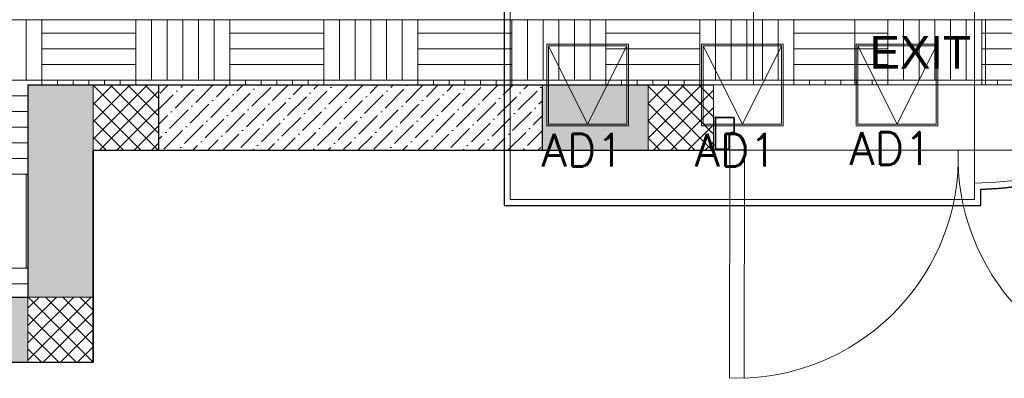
# Model space of a CAD drawing. Header units: millimetres. Extents: x -1435 to 74790, y -2508 to 13830.
# Tile 5 of 95: x 3965 to 6981, y -49 to 1050. Entities that reach past the tile are written whole.
import ezdxf
from ezdxf.enums import TextEntityAlignment as Align

# ---------------------------------------------------------------- set-up
doc = ezdxf.new("R2010")
doc.units = ezdxf.units.MM
doc.linetypes.add('( Hidden )', pattern=[0.375, 0.25, -0.125])
doc.linetypes.add('DASHED', pattern=[0.75, 0.5, -0.25])
for name, color, linetype, lineweight, true_color in [('A-200MM', 7, 'Continuous', 5, 0x00b8b8), ('A-CEILING-01', 7, 'Continuous', 5, 0xd56ca8), ('A-CEILING-03', 7, 'Continuous', 5, 0xfecc66), ('ACMV-DA-AD', 30, 'Continuous', 13, 0xff7f00), ('ACMV-RA-DUCT', 1, 'Continuous', 20, 0xff0000), ('M-MEP-ELLG-LIGHT', 5, 'Continuous', 15, 0x0000ff)]:
    doc.layers.add(name, color=color, linetype=linetype, lineweight=lineweight, true_color=true_color)
for name, color, linetype, lineweight in [('A-DOOR', 1, 'Continuous', 0), ('A-LIGHT', 1, 'Continuous', 5), ('A-LINTEL', 252, '( Hidden )', 0), ('A-Wall & Column', 2, 'Continuous', 0), ('ND_26_HATCH', 8, 'Continuous', 13), ('S-BEAM', 12, 'Continuous', 9)]:
    doc.layers.add(name, color=color, linetype=linetype, lineweight=lineweight)
for name, color, linetype, true_color in [('ACMV-DUCT-THERMAL-EXT-INS', 9, 'DASHED', 0x808080), ('DUCT ACCESS DOOR', 1, 'Continuous', 0xff0000), ('RCP LAYOUT', 9, 'Continuous', 0x808080)]:
    doc.layers.add(name, color=color, linetype=linetype, true_color=true_color)
doc.layers.add('ACMV-MEPF_General Text', color=7, linetype='Continuous')
doc.styles.get("Standard").update_dxf_attribs({"font": 'arial.ttf'})
pattern_1 = [(45, (451552.75, 162145.904), (-26.5165043, 26.5165043), []), (135, (451552.75, 162145.904), (-26.5165043, -26.5165043), [])]

# ---------------------------------------------------------------- blocks, each defined once
blk = doc.blocks.new('NON FIRE RATED - DOUBLE FLUSHED DOOR_WITHOUT VISION PANEL - D10_WOODEN DOOR - NON FIRE RATED DOUBLE LEAF SINGLE SWING-42609824-Store 04 at Node L5 Level')
at = {"layer": 'A-DOOR', "color": 8, "true_color": 0x808080}
for p, q in [((-700, 100), (-700, 799.6)), ((-655, 799.6), (-700, 799.6)), ((-655, 799.6), (-655, 100)), ((655, 799.6), (655, 100)), ((655, 799.6), (700, 799.6)), ((700, 100), (700, 799.6)), ((-750, 100), (-750, 85)), ((-700, 100), (-655, 100)), ((655, 100), (700, 100)), ((750, 100), (750, 85)), ((-745, 85), (-750, 85)), ((745, 85), (750, 85)), ((-745, 14.7), (-750, 14.7)), ((-750, -0.3), (-750, 14.7)), ((745, 14.7), (750, 14.7)), ((750, -0.3), (750, 14.7))]:
    blk.add_line(p, q, dxfattribs=at)
at = {"layer": 'A-DOOR', "color": 8, "lineweight": 15, "true_color": 0x808080}
for p, q in [((-745, 96), (-745, 3.8)), ((-745, 96), (-745, 85)), ((-742.5, 3.8), (-742.5, 96)), ((-704, 100), (-741, 100)), ((-741, 97.5), (-704, 97.5)), ((-702.5, 96), (-702.5, 53)), ((-700, 53), (-700, 96)), ((700, 53), (700, 96)), ((702.5, 96), (702.5, 53)), ((704, 100), (741, 100)), ((741, 97.5), (704, 97.5)), ((742.5, 3.8), (742.5, 96)), ((745, 96), (745, 3.8)), ((745, 96), (745, 85)), ((-745, 85), (-742.5, 85)), ((745, 85), (742.5, 85)), ((-689, 49), (-696, 49)), ((-696, 46.5), (-689, 46.5)), ((-687.5, 45), (-687.5, 3.8)), ((-685, 3.8), (-685, 45)), ((685, 3.8), (685, 45)), ((687.5, 45), (687.5, 3.8)), ((689, 49), (696, 49)), ((696, 46.5), (689, 46.5)), ((-741, 2.2), (-689, 2.2)), ((741, 2.2), (689, 2.2)), ((-689, -0.3), (-741, -0.3)), ((689, -0.3), (741, -0.3))]:
    blk.add_line(p, q, dxfattribs=at)
at = {"layer": 'A-DOOR', "color": 8, "true_color": 0x808080}
for centre, radius, start, end in [((-677.5, 122.1), 677.9, 358.1284, 88.0979), ((677.5, 122.1), 677.9, 91.9021, 181.8716), ((-745.5, 115.3), 15.9, 253.5979, 286.4022), ((745.5, 115.3), 15.9, 253.5978, 286.4021), ((-745.5, -15.5), 15.9, 73.598, 106.402), ((745.5, -15.5), 15.9, 73.598, 106.402)]:
    blk.add_arc(centre, radius, start, end, dxfattribs=at)
at = {"layer": 'A-DOOR', "color": 8, "lineweight": 15, "true_color": 0x808080}
for centre, radius, start, end in [((-741, 96), 4, 90.0409, 180), ((-741, 96), 4, 90.0409, 180), ((-741, 96), 1.5, 90, 180), ((-704, 96), 4, 360, 90), ((-704, 96), 1.5, 360, 90), ((704, 96), 4, 90, 180), ((704, 96), 1.5, 90, 180), ((741, 96), 4, 0, 89.9591), ((741, 96), 4, 0, 89.9591), ((741, 96), 1.5, 0, 90), ((-696, 53), 6.5, 180, 270), ((-696, 53), 4, 180, 270), ((-689, 45), 4, 0, 90), ((-689, 45), 1.5, 360, 90), ((689, 45), 4, 90, 180), ((689, 45), 1.5, 90, 180), ((696, 53), 4, 270, 0), ((696, 53), 6.5, 270, 360), ((-741, 3.8), 4, 180, 270), ((-741, 3.8), 1.5, 180, 270), ((-689, 3.8), 1.5, 270, 360), ((-689, 3.8), 4, 270, 360), ((689, 3.8), 4, 180, 270), ((689, 3.8), 1.5, 180, 270), ((741, 3.8), 1.5, 270, 0), ((741, 3.8), 4, 270, 0)]:
    blk.add_arc(centre, radius, start, end, dxfattribs=at)
blk = doc.blocks.new('A$C81f607aa')
at = {"layer": 'A-200MM', "true_color": 0x808080, "transparency": 33554687}
h = blk.add_hatch(dxfattribs=at)
h.set_pattern_fill('ANSI36', color=8, scale=260)
h.set_pattern_definition([(45, (451552.75, 162145.904), (17.2357278, 63.1976686), [81.25, -16.25, 0, -16.25])])
h.paths.add_polyline_path([(-9633.4, 850), (-10672.1, 850), (-10810, 850), (-10810, 650), (-9633.4, 650)])
at = {"layer": 'ND_26_HATCH', "lineweight": -3, "true_color": 0x808080, "transparency": 33554687}
h = blk.add_hatch(color=8, dxfattribs=at)
h.dxf.hatch_style = 1
h.paths.add_polyline_path([(-15000, 13280), (-15200, 13280), (-15200, 0), (-11010, 0), (-11010, 650), (-10810, 650), (-10810, 850), (-11210, 850), (-11210, 200), (-15000, 200), (-15000, 8735.8), (-15000, 8835.8), (-15000, 9585.8), (-15000, 9685.8), (-15000, 10435.8), (-15000, 10535.8), (-15000, 11285.8), (-15000, 11385.8), (-15000, 12135.8), (-15000, 12235.8)])
h.paths.add_polyline_path([(-15200, 11087.2), (-15000, 11087.2), (-15000, 11287.2), (-15200, 11287.2)], flags=17)
h.paths.add_polyline_path([(-15200, 8211.4), (-15000, 8211.4), (-15000, 8411.4), (-15200, 8411.4)], flags=17)
h.paths.add_polyline_path([(-15200, 5830), (-15000, 5830), (-15000, 6030), (-15200, 6030)], flags=17)
h.paths.add_polyline_path([(-15200, 3420), (-15000, 3420), (-15000, 3620), (-15200, 3620)], flags=17)
h.paths.add_polyline_path([(-15200, 0), (-15000, 0), (-15000, 200), (-15200, 200)], flags=17)
h.paths.add_polyline_path([(-13205, 0.3), (-13005, 0.3), (-13005, 200.3), (-13205, 200.3)], flags=16)
h.paths.add_polyline_path([(-11210, 0), (-11010, 0), (-11010, 200), (-11210, 200)], flags=17)
h.paths.add_polyline_path([(-11010, 650), (-10810, 650), (-10810, 850), (-11010, 850)], flags=17)
at = {"layer": 'ND_26_HATCH', "lineweight": -3, "true_color": 0x808080}
h = blk.add_hatch(dxfattribs=at)
h.set_pattern_fill('ANSI37', color=8, scale=300)
h.set_pattern_definition(pattern_1)
h.paths.add_polyline_path([(-10810, 850), (-10833, 850), (-10833, 848), (-11010, 848), (-11010, 650), (-10810, 650), (-10810, 723.5)])
at = {"layer": 'ND_26_HATCH', "lineweight": -3, "true_color": 0x808080, "transparency": 33554687}
h = blk.add_hatch(color=8, dxfattribs=at)
h.dxf.hatch_style = 1
h.paths.add_polyline_path([(-9310, 850), (-9633.4, 850), (-9633.4, 650), (-9633.4, 650), (-9310, 650)])
at = {"layer": 'ND_26_HATCH', "lineweight": -3, "true_color": 0x808080}
h = blk.add_hatch(dxfattribs=at)
h.set_pattern_fill('ANSI37', color=8, scale=300)
h.set_pattern_definition(pattern_1)
h.paths.add_polyline_path([(-9110, 800), (-9110, 850), (-9310, 850), (-9310, 650), (-9110.1, 650)])
h = blk.add_hatch(dxfattribs=at)
h.set_pattern_fill('ANSI37', color=8, scale=300)
h.set_pattern_definition(pattern_1)
h.paths.add_polyline_path([(-11010, 200), (-11210, 200), (-11210, 0), (-11010, 0)])
at = {"layer": 'A-LINTEL', "color": 8, "lineweight": 0, "ltscale": 8, "true_color": 0x808080}
for points in [[(-9110, 850), (-7610, 850)], [(-9110, 650), (-7610, 650)]]:
    blk.add_lwpolyline(points, dxfattribs=at)
at = {"layer": 'A-Wall & Column', "color": 8, "lineweight": -3, "true_color": 0x808080}
for p, q in [((-11210, 850), (-11210, 200)), ((-11210, 850), (-10810, 850)), ((-10810, 850), (-10810, 650)), ((-9633.4, 850), (-9110, 850)), ((-11010, 650), (-11010, 0)), ((-11010, 650), (-10810, 650)), ((-15000, 200), (-11210, 200)), ((-15200, 0), (-11010, 0))]:
    blk.add_line(p, q, dxfattribs=at)
at = {"layer": 'A-Wall & Column', "color": 8, "true_color": 0x808080}
for points in [[(-11010, 650), (-10810, 650), (-10810, 850), (-11010, 850)], [(-9310, 650), (-9110, 650), (-9110, 850), (-9310, 850)], [(-11210, 0), (-11010, 0), (-11010, 200), (-11210, 200)]]:
    blk.add_lwpolyline(points, close=True, dxfattribs=at)
at = {"layer": 'A-Wall & Column', "color": 8, "lineweight": -3, "true_color": 0x808080}
for points in [[(-10810, 850), (-9633.4, 850)], [(-11010, 0), (-11010, 650), (-10810, 650)], [(-10810, 650), (-9633.4, 650)], [(-9633.4, 650), (-9110, 650)]]:
    blk.add_lwpolyline(points, dxfattribs=at)
at = {"layer": 'ND_26_HATCH', "color": 8, "lineweight": -3, "true_color": 0x808080}
blk.add_lwpolyline([(-9633.4, 650), (-9633.4, 850)], dxfattribs=at)
at = {"layer": 'A-DOOR', "color": 8, "true_color": 0x808080, "rotation": 179.9633369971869}
blk.add_blockref('NON FIRE RATED - DOUBLE FLUSHED DOOR_WITHOUT VISION PANEL - D10_WOODEN DOOR - NON FIRE RATED DOUBLE LEAF SINGLE SWING-42609824-Store 04 at Node L5 Level', (-8360, 751), dxfattribs=at)
blk = doc.blocks.new('EXIT LIGHT')
at = {"color": 0}
blk.add_lwpolyline([(-200, -200), (200, -200), (200, 0), (-200, 0)], close=True, dxfattribs=at)
blk.add_attdef('EXIT', text='', height=100, dxfattribs=at).set_placement((0, -100), align=Align.MIDDLE_CENTER)
blk = doc.blocks.new('A$C98a85b24')
at = {"layer": 'M-MEP-ELLG-LIGHT', "color": 8, "true_color": 0x808080}
blk.add_blockref('EXIT LIGHT', (2533.5, 1050), dxfattribs=at).add_auto_attribs({'EXIT': 'EXIT'})
blk = doc.blocks.new('A$C256bf26b')
at = {"layer": 'A-CEILING-03', "true_color": 0x808080}
h = blk.add_hatch(dxfattribs=at)
h.set_pattern_fill('AR-PARQ1', color=8, scale=24)
h.set_pattern_definition([(90, (0, 0), (-288, 288), [288, -288]), (90, (48, 0), (-288, 288), [288, -288]), (90, (96, 0), (-288, 288), [288, -288]), (90, (144, 0), (-288, 288), [288, -288]), (90, (192, 0), (-288, 288), [288, -288]), (90, (240, 0), (-288, 288), [288, -288]), (90, (288, 0), (-288, 288), [288, -288]), (0, (0, 288), (288, -288), [288, -288]), (0, (0, 336), (288, -288), [288, -288]), (0, (0, 384), (288, -288), [288, -288]), (0, (0, 432), (288, -288), [288, -288]), (0, (0, 480), (288, -288), [288, -288]), (0, (0, 528), (288, -288), [288, -288]), (0, (0, 576), (288, -288), [288, -288])])
h.paths.add_polyline_path([(200, 200), (3990, 200), (3990, 850), (7990, 850), (7990, 200), (9805, 200), (9805, 1050), (200, 1050)])
at = {"layer": 'A-CEILING-01', "color": 8, "true_color": 0x808080}
blk.add_lwpolyline([(200, 200), (3990, 200), (3990, 850), (7990, 850), (7990, 200), (9805, 200), (9805, 1050), (200, 1050)], close=True, dxfattribs=at)
at = {"color": 8, "true_color": 0x808080}
blk.add_blockref('A$C81f607aa', (15200, 0), dxfattribs=at)
at = {"layer": 'A-LIGHT', "color": 8, "true_color": 0x808080}
blk.add_blockref('A$C98a85b24', (4190, 0), dxfattribs=at)
blk = doc.blocks.new('DIAL-LT-NDE-ZZ-M3-S-201_rvt-7-RCP-Store 04 at Node L5 Level')
at = {"layer": 'S-BEAM', "color": 7}
blk.add_line((-515149.1, 143947.1), (-515149.2, 143255.8), dxfattribs=at)
blk.add_line((-515149.1, 143947.1), (-515149.2, 143255.8), dxfattribs=at)
blk = doc.blocks.new('A$Cbdc54e46')
at = {"color": 180, "lineweight": 5}
blk.add_blockref('DIAL-LT-NDE-ZZ-M3-S-201_rvt-7-RCP-Store 04 at Node L5 Level', (503662, -156234.9), dxfattribs=at)
blk = doc.blocks.new('A$Cf662d679')
blk.add_blockref('A$Cbdc54e46', (0, 0))
blk = doc.blocks.new('DUCT_AD_250x250')
at = {"layer": 'ACMV-DA-AD', "color": 8, "true_color": 0x808080}
for p, q in [((-120, 120), (0, -120)), ((0, -120), (120, 120))]:
    blk.add_line(p, q, dxfattribs=at)
at = {"layer": 'ACMV-DA-AD'}
blk.add_lwpolyline([(-125, 125), (125, 125), (125, -125), (-125, -125)], close=True, dxfattribs=at)
at = {"layer": 'ACMV-DA-AD', "color": 8, "true_color": 0x808080}
blk.add_lwpolyline([(-120, 120), (120, 120), (120, -120), (-120, -120)], close=True, dxfattribs=at)

msp = doc.modelspace()

# ---------------------------------------------------------------- linework, layer by layer
at = {"layer": 'ACMV-DUCT-THERMAL-EXT-INS'}
msp.add_lwpolyline([(5448.7, 1199.4), (5448.7, 480.4), (6908.7, 480.4), (6908.7, 530.6, 0.408171), (7808.7, 1449.4), (7808.7, 1596.1), (7958.6, 2013.7), (7958.6, 2167.1)], format="xyb", dxfattribs=at)
at = {"layer": 'ACMV-RA-DUCT'}
msp.add_lwpolyline([(6889.7, 549.4, 0.414214), (7789.7, 1449.4), (7189.7, 1449.4, -0.414214), (6889.7, 1149.4)], format="xyb", close=True, dxfattribs=at)
msp.add_lwpolyline([(5467.7, 1199.4), (6889.7, 1199.4), (6889.7, 499.4), (5467.7, 499.4)], close=True, dxfattribs=at)

# ---------------------------------------------------------------- block references
msp.add_blockref('A$Cf662d679', (17700, 13830))
at = {"layer": 'DUCT ACCESS DOOR'}
for p in [(5704.7, 849.5), (6178.7, 849.7), (6652.7, 849.9)]:
    msp.add_blockref('DUCT_AD_250x250', p, dxfattribs=at)
at = {"layer": 'RCP LAYOUT'}
msp.add_blockref('A$C256bf26b', (0, 0), dxfattribs=at)

# ---------------------------------------------------------------- texts
at = {"layer": 'ACMV-MEPF_General Text', "char_height": 100, "attachment_point": 5}
for insert in [(5690, 650), (6159, 650), (6633, 655.4)]:
    msp.add_mtext_dynamic_manual_height_columns('\\pxqc,t6;{\\Fromans|c0;AD1}', width=3300, gutter_width=15540.7, heights=[500], dxfattribs=dict(at, insert=insert))

doc.saveas('drawing.dxf')
